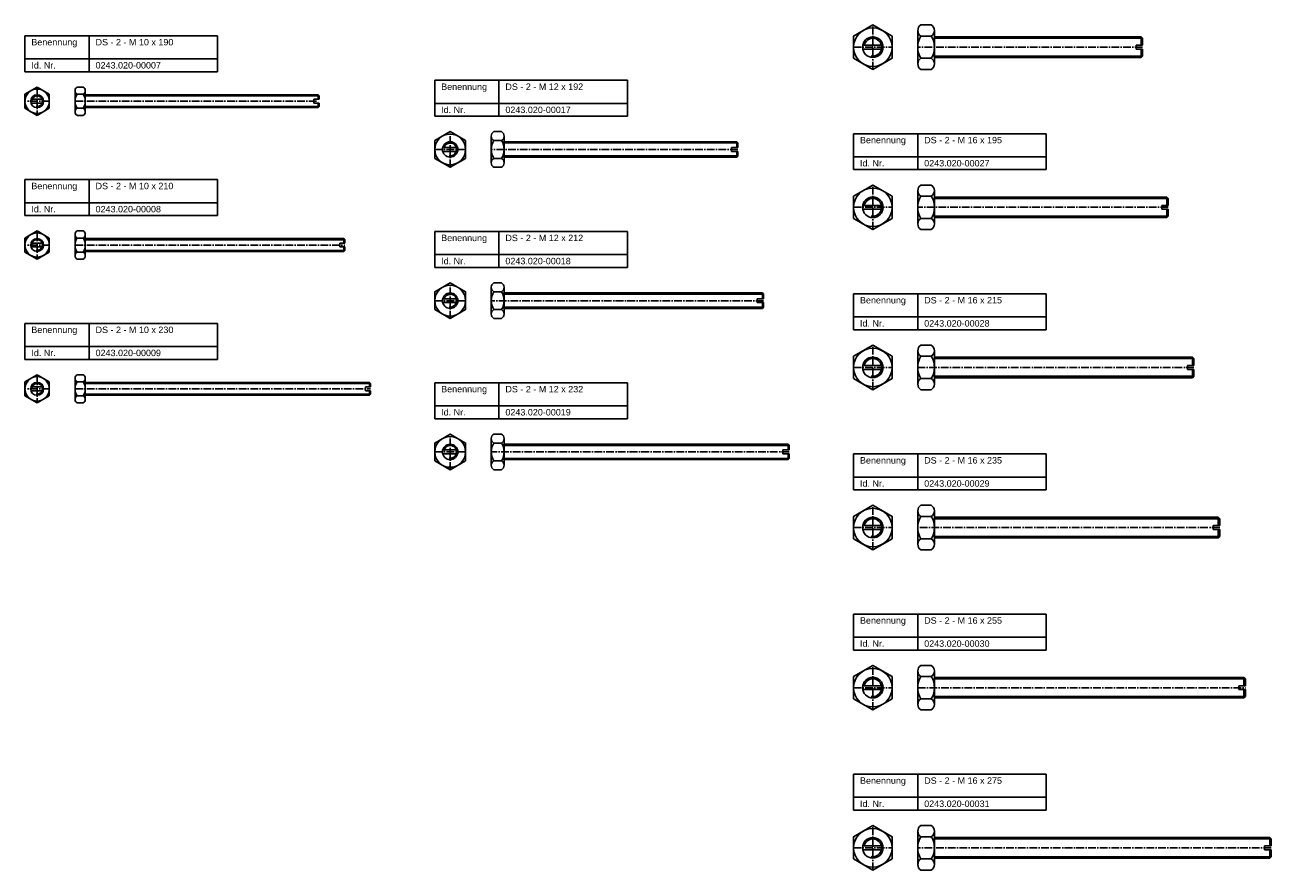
# Model space of a CAD drawing. Header units: millimetres. Extents: x 77 to 1863, y 1386 to 2936.
# Tile 1 of 4: x 77 to 1047, y 1615 to 2273. Entities that reach past the tile are written whole.
import ezdxf

# ---------------------------------------------------------------- set-up
doc = ezdxf.new("R2010")
doc.units = ezdxf.units.MM
doc.header["$LTSCALE"] = 0.5
doc.linetypes.add('achse', pattern=[18, 12, -3, 0, -3])
doc.layers.add('HALFEN', color=2, linetype='CONTINUOUS')
doc.styles.add('ARIAL50', font='ARIAL.TTF', dxfattribs={"height": 5})

msp = doc.modelspace()

# ---------------------------------------------------------------- linework, layer by layer
at = {"layer": 'HALFEN', "color": 1, "linetype": 'achse'}
for p, q in [((737.25, 2238.4), (737.25, 2273.04)), ((722.25, 2255.72), (752.25, 2255.72)), ((947.25, 2255.72), (772.25, 2255.72)), ((86.75, 2224.61), (86.75, 2202.67)), ((96.25, 2213.64), (77.25, 2213.64)), ((116.25, 2213.64), (306.25, 2213.64)), ((408.25, 2162.26), (408.25, 2189.97)), ((396.25, 2176.12), (420.25, 2176.12)), ((632.25, 2176.12), (440.25, 2176.12)), ((737.25, 2113.76), (737.25, 2148.4)), ((722.25, 2131.08), (752.25, 2131.08)), ((967.25, 2131.08), (772.25, 2131.08)), ((86.75, 2112.67), (86.75, 2090.74)), ((96.25, 2101.71), (77.25, 2101.71)), ((116.25, 2101.71), (326.25, 2101.71)), ((408.25, 2044.55), (408.25, 2072.26)), ((396.25, 2058.4), (420.25, 2058.4)), ((652.25, 2058.4), (440.25, 2058.4)), ((737.25, 1989.12), (737.25, 2023.76)), ((86.75, 2000.74), (86.75, 1978.8)), ((722.25, 2006.44), (752.25, 2006.44)), ((987.25, 2006.44), (772.25, 2006.44)), ((96.25, 1989.77), (77.25, 1989.77)), ((116.25, 1989.77), (346.25, 1989.77)), ((408.25, 1926.83), (408.25, 1954.55)), ((396.25, 1940.69), (420.25, 1940.69)), ((672.25, 1940.69), (440.25, 1940.69)), ((737.25, 1864.48), (737.25, 1899.12)), ((722.25, 1881.8), (752.25, 1881.8)), ((1007.25, 1881.8), (772.25, 1881.8)), ((737.25, 1739.84), (737.25, 1774.48)), ((722.25, 1757.16), (752.25, 1757.16)), ((772.25, 1757.16), (1027.25, 1757.16)), ((737.25, 1615.2), (737.25, 1649.84)), ((722.25, 1632.52), (752.25, 1632.52)), ((1047.25, 1632.52), (772.25, 1632.52))]:
    msp.add_line(p, q, dxfattribs=at)
at = {"layer": 'HALFEN'}
for p, q in [((774.75, 2273.04), (782.75, 2273.04)), ((77.25, 2264.61), (227.25, 2264.61)), ((77.25, 2236.61), (77.25, 2264.61)), ((127.25, 2236.61), (127.25, 2264.61)), ((227.25, 2236.61), (227.25, 2264.61)), ((772.25, 2242.73), (772.25, 2268.71)), ((774.75, 2264.38), (782.75, 2264.38)), ((785.25, 2242.73), (785.25, 2268.71)), ((785.25, 2263.72), (946.17, 2263.72)), ((785.25, 2262.64), (947.25, 2262.64)), ((947.25, 2262.64), (946.17, 2263.72)), ((946.17, 2263.72), (946.17, 2257.22)), ((947.25, 2257.22), (947.25, 2262.64)), ((729.39, 2257.22), (745.11, 2257.22)), ((729.39, 2254.22), (745.11, 2254.22)), ((942.25, 2257.22), (947.25, 2257.22)), ((942.25, 2254.22), (942.25, 2257.22)), ((942.25, 2254.22), (947.25, 2254.22)), ((946.17, 2254.22), (946.17, 2247.72)), ((947.25, 2248.81), (947.25, 2254.22)), ((77.25, 2246.61), (227.25, 2246.61)), ((774.75, 2247.06), (782.75, 2247.06)), ((785.25, 2248.81), (947.25, 2248.81)), ((785.25, 2247.72), (946.17, 2247.72)), ((947.25, 2248.81), (946.17, 2247.72)), ((77.25, 2236.61), (227.25, 2236.61)), ((774.75, 2238.4), (782.75, 2238.4)), ((86.75, 2224.61), (77.25, 2219.13)), ((96.25, 2219.13), (86.75, 2224.61)), ((116.25, 2221.87), (116.25, 2205.42)), ((117.83, 2224.61), (122.67, 2224.61)), ((124.25, 2221.87), (124.25, 2205.42)), ((396.25, 2229.97), (546.25, 2229.97)), ((396.25, 2201.97), (396.25, 2229.97)), ((446.25, 2201.97), (446.25, 2229.97)), ((546.25, 2201.97), (546.25, 2229.97)), ((77.25, 2219.13), (77.25, 2208.16)), ((91.52, 2215.14), (81.98, 2215.14)), ((91.52, 2212.14), (81.98, 2212.14)), ((96.25, 2208.16), (96.25, 2219.13)), ((117.83, 2219.13), (122.67, 2219.13)), ((124.25, 2218.64), (305.44, 2218.64)), ((124.25, 2217.83), (306.25, 2217.83)), ((302.25, 2215.14), (306.25, 2215.14)), ((302.25, 2215.14), (302.25, 2212.14)), ((302.25, 2212.14), (306.25, 2212.14)), ((305.44, 2215.14), (305.44, 2218.64)), ((306.25, 2217.83), (305.44, 2218.64)), ((305.44, 2208.64), (305.44, 2212.14)), ((306.25, 2217.83), (306.25, 2215.14)), ((306.25, 2212.14), (306.25, 2209.46)), ((396.25, 2211.97), (546.25, 2211.97)), ((77.25, 2208.16), (86.75, 2202.67)), ((86.75, 2202.67), (96.25, 2208.16)), ((117.83, 2208.16), (122.67, 2208.16)), ((117.83, 2202.67), (122.67, 2202.67)), ((124.25, 2209.46), (306.25, 2209.46)), ((124.25, 2208.64), (305.44, 2208.64)), ((306.25, 2209.46), (305.44, 2208.64)), ((396.25, 2201.97), (546.25, 2201.97)), ((440.25, 2186.51), (440.25, 2165.72)), ((442.25, 2189.97), (448.25, 2189.97)), ((442.25, 2183.04), (448.25, 2183.04)), ((450.25, 2186.51), (450.25, 2165.72)), ((722.25, 2188.4), (872.25, 2188.4)), ((722.25, 2160.4), (722.25, 2188.4)), ((772.25, 2160.4), (772.25, 2188.4)), ((872.25, 2160.4), (872.25, 2188.4)), ((402.44, 2177.62), (414.06, 2177.62)), ((402.44, 2174.62), (414.06, 2174.62)), ((450.25, 2182.12), (631.3, 2182.12)), ((450.25, 2181.17), (632.25, 2181.17)), ((627.25, 2177.62), (627.25, 2174.62)), ((627.25, 2177.62), (632.25, 2177.62)), ((627.25, 2174.62), (632.25, 2174.62)), ((632.25, 2181.17), (631.3, 2182.12)), ((631.3, 2182.12), (631.3, 2177.62)), ((631.3, 2174.62), (631.3, 2170.12)), ((632.25, 2181.17), (632.25, 2177.62)), ((632.25, 2174.62), (632.25, 2171.06)), ((442.25, 2169.19), (448.25, 2169.19)), ((450.25, 2171.06), (632.25, 2171.06)), ((450.25, 2170.12), (631.3, 2170.12)), ((632.25, 2171.06), (631.3, 2170.12)), ((722.25, 2170.4), (872.25, 2170.4)), ((442.25, 2162.26), (448.25, 2162.26)), ((722.25, 2160.4), (872.25, 2160.4)), ((77.25, 2152.67), (227.25, 2152.67)), ((77.25, 2124.67), (77.25, 2152.67)), ((127.25, 2124.67), (127.25, 2152.67)), ((227.25, 2124.67), (227.25, 2152.67)), ((772.25, 2118.09), (772.25, 2144.07)), ((774.75, 2148.4), (782.75, 2148.4)), ((785.25, 2118.09), (785.25, 2144.07)), ((77.25, 2134.67), (227.25, 2134.67)), ((774.75, 2139.74), (782.75, 2139.74)), ((785.25, 2139.08), (966.17, 2139.08)), ((785.25, 2138), (967.25, 2138)), ((967.25, 2138), (966.17, 2139.08)), ((966.17, 2139.08), (966.17, 2132.58)), ((967.25, 2132.58), (967.25, 2138)), ((77.25, 2124.67), (227.25, 2124.67)), ((729.39, 2132.58), (745.11, 2132.58)), ((729.39, 2129.58), (745.11, 2129.58)), ((962.25, 2132.58), (967.25, 2132.58)), ((962.25, 2129.58), (962.25, 2132.58)), ((962.25, 2129.58), (967.25, 2129.58)), ((966.17, 2129.58), (966.17, 2123.08)), ((967.25, 2124.17), (967.25, 2129.58)), ((774.75, 2122.42), (782.75, 2122.42)), ((785.25, 2124.17), (967.25, 2124.17)), ((785.25, 2123.08), (966.17, 2123.08)), ((967.25, 2124.17), (966.17, 2123.08)), ((86.75, 2112.67), (77.25, 2107.19)), ((77.25, 2107.19), (77.25, 2096.22)), ((96.25, 2107.19), (86.75, 2112.67)), ((96.25, 2096.22), (96.25, 2107.19)), ((116.25, 2109.93), (116.25, 2093.48)), ((117.83, 2112.67), (122.67, 2112.67)), ((117.83, 2107.19), (122.67, 2107.19)), ((124.25, 2109.93), (124.25, 2093.48)), ((124.25, 2106.71), (325.44, 2106.71)), ((124.25, 2105.89), (326.25, 2105.89)), ((325.44, 2103.21), (325.44, 2106.71)), ((326.25, 2105.89), (325.44, 2106.71)), ((326.25, 2105.89), (326.25, 2103.21)), ((396.25, 2112.26), (546.25, 2112.26)), ((396.25, 2084.26), (396.25, 2112.26)), ((446.25, 2084.26), (446.25, 2112.26)), ((546.25, 2084.26), (546.25, 2112.26)), ((774.75, 2113.76), (782.75, 2113.76)), ((77.25, 2096.22), (86.75, 2090.74)), ((91.52, 2103.21), (81.98, 2103.21)), ((91.52, 2100.21), (81.98, 2100.21)), ((86.75, 2090.74), (96.25, 2096.22)), ((117.83, 2096.22), (122.67, 2096.22)), ((124.25, 2097.52), (326.25, 2097.52)), ((124.25, 2096.71), (325.44, 2096.71)), ((322.25, 2103.21), (326.25, 2103.21)), ((322.25, 2103.21), (322.25, 2100.21)), ((322.25, 2100.21), (326.25, 2100.21)), ((325.44, 2096.71), (325.44, 2100.21)), ((326.25, 2097.52), (325.44, 2096.71)), ((326.25, 2100.21), (326.25, 2097.52)), ((117.83, 2090.74), (122.67, 2090.74)), ((396.25, 2094.26), (546.25, 2094.26)), ((396.25, 2084.26), (546.25, 2084.26)), ((440.25, 2068.8), (440.25, 2048.01)), ((442.25, 2072.26), (448.25, 2072.26)), ((450.25, 2068.8), (450.25, 2048.01)), ((402.44, 2059.9), (414.06, 2059.9)), ((402.44, 2056.9), (414.06, 2056.9)), ((442.25, 2065.33), (448.25, 2065.33)), ((450.25, 2064.4), (651.3, 2064.4)), ((450.25, 2063.46), (652.25, 2063.46)), ((647.25, 2059.9), (652.25, 2059.9)), ((647.25, 2059.9), (647.25, 2056.9)), ((647.25, 2056.9), (652.25, 2056.9)), ((652.25, 2063.46), (651.3, 2064.4)), ((651.3, 2064.4), (651.3, 2059.9)), ((651.3, 2056.9), (651.3, 2052.4)), ((652.25, 2063.46), (652.25, 2059.9)), ((652.25, 2056.9), (652.25, 2053.35)), ((722.25, 2063.76), (872.25, 2063.76)), ((722.25, 2035.76), (722.25, 2063.76)), ((772.25, 2035.76), (772.25, 2063.76)), ((872.25, 2035.76), (872.25, 2063.76)), ((442.25, 2051.48), (448.25, 2051.48)), ((450.25, 2053.35), (652.25, 2053.35)), ((450.25, 2052.4), (651.3, 2052.4)), ((652.25, 2053.35), (651.3, 2052.4)), ((77.25, 2040.74), (227.25, 2040.74)), ((77.25, 2012.74), (77.25, 2040.74)), ((127.25, 2012.74), (127.25, 2040.74)), ((227.25, 2012.74), (227.25, 2040.74)), ((442.25, 2044.55), (448.25, 2044.55)), ((722.25, 2045.76), (872.25, 2045.76)), ((722.25, 2035.76), (872.25, 2035.76)), ((77.25, 2022.74), (227.25, 2022.74)), ((772.25, 1993.45), (772.25, 2019.43)), ((774.75, 2023.76), (782.75, 2023.76)), ((785.25, 1993.45), (785.25, 2019.43)), ((77.25, 2012.74), (227.25, 2012.74)), ((729.39, 2007.94), (745.11, 2007.94)), ((774.75, 2015.1), (782.75, 2015.1)), ((785.25, 2014.44), (986.17, 2014.44)), ((785.25, 2013.36), (987.25, 2013.36)), ((982.25, 2007.94), (987.25, 2007.94)), ((982.25, 2004.94), (982.25, 2007.94)), ((987.25, 2013.36), (986.17, 2014.44)), ((986.17, 2014.44), (986.17, 2007.94)), ((987.25, 2007.94), (987.25, 2013.36)), ((86.75, 2000.74), (77.25, 1995.25)), ((96.25, 1995.25), (86.75, 2000.74)), ((117.83, 2000.74), (122.67, 2000.74)), ((729.39, 2004.94), (745.11, 2004.94)), ((785.25, 1999.52), (987.25, 1999.52)), ((785.25, 1998.44), (986.17, 1998.44)), ((982.25, 2004.94), (987.25, 2004.94)), ((986.17, 2004.94), (986.17, 1998.44)), ((987.25, 1999.52), (986.17, 1998.44)), ((987.25, 1999.52), (987.25, 2004.94)), ((77.25, 1995.25), (77.25, 1984.28)), ((91.52, 1991.27), (81.98, 1991.27)), ((96.25, 1984.28), (96.25, 1995.25)), ((116.25, 1997.99), (116.25, 1981.54)), ((117.83, 1995.25), (122.67, 1995.25)), ((124.25, 1997.99), (124.25, 1981.54)), ((124.25, 1994.77), (345.44, 1994.77)), ((124.25, 1993.95), (346.25, 1993.95)), ((342.25, 1991.27), (346.25, 1991.27)), ((342.25, 1991.27), (342.25, 1988.27)), ((345.44, 1991.27), (345.44, 1994.77)), ((346.25, 1993.95), (345.44, 1994.77)), ((346.25, 1993.95), (346.25, 1991.27)), ((396.25, 1994.55), (546.25, 1994.55)), ((396.25, 1966.55), (396.25, 1994.55)), ((446.25, 1966.55), (446.25, 1994.55)), ((546.25, 1966.55), (546.25, 1994.55)), ((774.75, 1997.78), (782.75, 1997.78)), ((774.75, 1989.12), (782.75, 1989.12)), ((77.25, 1984.28), (86.75, 1978.8)), ((91.52, 1988.27), (81.98, 1988.27)), ((86.75, 1978.8), (96.25, 1984.28)), ((117.83, 1984.28), (122.67, 1984.28)), ((124.25, 1985.58), (346.25, 1985.58)), ((124.25, 1984.77), (345.44, 1984.77)), ((342.25, 1988.27), (346.25, 1988.27)), ((345.44, 1984.77), (345.44, 1988.27)), ((346.25, 1985.58), (345.44, 1984.77)), ((346.25, 1988.27), (346.25, 1985.58)), ((117.83, 1978.8), (122.67, 1978.8)), ((396.25, 1976.55), (546.25, 1976.55)), ((396.25, 1966.55), (546.25, 1966.55)), ((440.25, 1951.08), (440.25, 1930.3)), ((442.25, 1954.55), (448.25, 1954.55)), ((450.25, 1951.08), (450.25, 1930.3)), ((402.44, 1942.19), (414.06, 1942.19)), ((442.25, 1947.62), (448.25, 1947.62)), ((450.25, 1946.69), (671.3, 1946.69)), ((450.25, 1945.74), (672.25, 1945.74)), ((667.25, 1942.19), (667.25, 1939.19)), ((667.25, 1942.19), (672.25, 1942.19)), ((672.25, 1945.74), (671.3, 1946.69)), ((671.3, 1946.69), (671.3, 1942.19)), ((672.25, 1945.74), (672.25, 1942.19)), ((402.44, 1939.19), (414.06, 1939.19)), ((442.25, 1933.76), (448.25, 1933.76)), ((450.25, 1935.64), (672.25, 1935.64)), ((450.25, 1934.69), (671.3, 1934.69)), ((667.25, 1939.19), (672.25, 1939.19)), ((671.3, 1939.19), (671.3, 1934.69)), ((672.25, 1935.64), (671.3, 1934.69)), ((672.25, 1939.19), (672.25, 1935.64)), ((722.25, 1939.12), (872.25, 1939.12)), ((722.25, 1911.12), (722.25, 1939.12)), ((772.25, 1911.12), (772.25, 1939.12)), ((872.25, 1911.12), (872.25, 1939.12)), ((442.25, 1926.83), (448.25, 1926.83)), ((722.25, 1921.12), (872.25, 1921.12)), ((722.25, 1911.12), (872.25, 1911.12)), ((772.25, 1868.81), (772.25, 1894.79)), ((774.75, 1899.12), (782.75, 1899.12)), ((785.25, 1868.81), (785.25, 1894.79)), ((729.39, 1883.3), (745.11, 1883.3)), ((774.75, 1890.46), (782.75, 1890.46)), ((785.25, 1889.8), (1006.17, 1889.8)), ((785.25, 1888.72), (1007.25, 1888.72)), ((1002.25, 1880.3), (1002.25, 1883.3)), ((1002.25, 1883.3), (1007.25, 1883.3)), ((1007.25, 1888.72), (1006.17, 1889.8)), ((1006.17, 1889.8), (1006.17, 1883.3)), ((1007.25, 1883.3), (1007.25, 1888.72)), ((729.39, 1880.3), (745.11, 1880.3)), ((774.75, 1873.14), (782.75, 1873.14)), ((785.25, 1874.88), (1007.25, 1874.88)), ((785.25, 1873.8), (1006.17, 1873.8)), ((1002.25, 1880.3), (1007.25, 1880.3)), ((1006.17, 1880.3), (1006.17, 1873.8)), ((1007.25, 1874.88), (1006.17, 1873.8)), ((1007.25, 1874.88), (1007.25, 1880.3)), ((774.75, 1864.48), (782.75, 1864.48)), ((722.25, 1814.48), (872.25, 1814.48)), ((722.25, 1786.48), (722.25, 1814.48)), ((772.25, 1786.48), (772.25, 1814.48)), ((872.25, 1786.48), (872.25, 1814.48)), ((722.25, 1796.48), (872.25, 1796.48)), ((722.25, 1786.48), (872.25, 1786.48)), ((772.25, 1744.17), (772.25, 1770.15)), ((774.75, 1774.48), (782.75, 1774.48)), ((774.75, 1765.82), (782.75, 1765.82)), ((785.25, 1744.17), (785.25, 1770.15)), ((729.39, 1758.66), (745.11, 1758.66)), ((785.25, 1765.16), (1026.17, 1765.16)), ((785.25, 1764.08), (1027.25, 1764.08)), ((1022.25, 1758.66), (1027.25, 1758.66)), ((1022.25, 1755.66), (1022.25, 1758.66)), ((1027.25, 1764.08), (1026.17, 1765.16)), ((1026.17, 1765.16), (1026.17, 1758.66)), ((1027.25, 1758.66), (1027.25, 1764.08)), ((729.39, 1755.66), (745.11, 1755.66)), ((774.75, 1748.5), (782.75, 1748.5)), ((785.25, 1750.24), (1027.25, 1750.24)), ((785.25, 1749.16), (1026.17, 1749.16)), ((1022.25, 1755.66), (1027.25, 1755.66)), ((1026.17, 1755.66), (1026.17, 1749.16)), ((1027.25, 1750.24), (1026.17, 1749.16)), ((1027.25, 1750.24), (1027.25, 1755.66)), ((774.75, 1739.84), (782.75, 1739.84)), ((722.25, 1689.84), (872.25, 1689.84)), ((722.25, 1661.84), (722.25, 1689.84)), ((772.25, 1661.84), (772.25, 1689.84)), ((872.25, 1661.84), (872.25, 1689.84)), ((722.25, 1671.84), (872.25, 1671.84)), ((722.25, 1661.84), (872.25, 1661.84)), ((774.75, 1649.84), (782.75, 1649.84)), ((772.25, 1619.53), (772.25, 1645.51)), ((774.75, 1641.18), (782.75, 1641.18)), ((785.25, 1619.53), (785.25, 1645.51)), ((785.25, 1640.52), (1046.17, 1640.52)), ((785.25, 1639.44), (1047.25, 1639.44)), ((1047.25, 1639.44), (1046.17, 1640.52)), ((1046.17, 1640.52), (1046.17, 1634.02)), ((1047.25, 1634.02), (1047.25, 1639.44)), ((729.39, 1634.02), (745.11, 1634.02)), ((729.39, 1631.02), (745.11, 1631.02)), ((1042.25, 1631.02), (1042.25, 1634.02)), ((1042.25, 1634.02), (1047.25, 1634.02)), ((1042.25, 1631.02), (1047.25, 1631.02)), ((1046.17, 1631.02), (1046.17, 1624.52)), ((1047.25, 1625.6), (1047.25, 1631.02)), ((774.75, 1623.86), (782.75, 1623.86)), ((785.25, 1625.6), (1047.25, 1625.6)), ((785.25, 1624.52), (1046.17, 1624.52)), ((1047.25, 1625.6), (1046.17, 1624.52)), ((774.75, 1615.2), (782.75, 1615.2))]:
    msp.add_line(p, q, dxfattribs=at)
for points in [[(722.25, 2247.06), (737.25, 2238.4), (752.25, 2247.06), (752.25, 2264.38), (737.25, 2273.04), (722.25, 2264.38)], [(396.25, 2169.19), (408.25, 2162.26), (420.25, 2169.19), (420.25, 2183.04), (408.25, 2189.97), (396.25, 2183.04)], [(722.25, 2122.42), (737.25, 2113.76), (752.25, 2122.42), (752.25, 2139.74), (737.25, 2148.4), (722.25, 2139.74)], [(396.25, 2051.48), (408.25, 2044.55), (420.25, 2051.48), (420.25, 2065.33), (408.25, 2072.26), (396.25, 2065.33)], [(722.25, 1997.78), (737.25, 1989.12), (752.25, 1997.78), (752.25, 2015.1), (737.25, 2023.76), (722.25, 2015.1)], [(396.25, 1933.76), (408.25, 1926.83), (420.25, 1933.76), (420.25, 1947.62), (408.25, 1954.55), (396.25, 1947.62)], [(722.25, 1873.14), (737.25, 1864.48), (752.25, 1873.14), (752.25, 1890.46), (737.25, 1899.12), (722.25, 1890.46)], [(722.25, 1748.5), (737.25, 1739.84), (752.25, 1748.5), (752.25, 1765.82), (737.25, 1774.48), (722.25, 1765.82)], [(722.25, 1623.86), (737.25, 1615.2), (752.25, 1623.86), (752.25, 1641.18), (737.25, 1649.84), (722.25, 1641.18)]]:
    msp.add_lwpolyline(points, close=True, dxfattribs=at)
for centre, radius in [((737.25, 2255.72), 15), ((737.25, 2255.72), 8), ((86.75, 2213.64), 9.5), ((86.75, 2213.64), 5), ((408.25, 2176.12), 12), ((408.25, 2176.12), 6), ((737.25, 2131.08), 15), ((737.25, 2131.08), 8), ((86.75, 2101.71), 9.5), ((86.75, 2101.71), 5), ((408.25, 2058.4), 12), ((408.25, 2058.4), 6), ((737.25, 2006.44), 15), ((737.25, 2006.44), 8), ((86.75, 1989.77), 9.5), ((86.75, 1989.77), 5), ((408.25, 1940.69), 12), ((408.25, 1940.69), 6), ((737.25, 1881.8), 15), ((737.25, 1881.8), 8), ((737.25, 1757.16), 15), ((737.25, 1757.16), 8), ((737.25, 1632.52), 15), ((737.25, 1632.52), 8)]:
    msp.add_circle(centre, radius, dxfattribs=at)
for centre, radius, start, end in [((777.25, 2268.71), 5, 120, 240), ((780.25, 2268.71), 5, 300, 60), ((788.5, 2255.72), 16.25, 147.79577, 212.20423), ((769, 2255.72), 16.25, 327.79577, 32.20423), ((777.25, 2242.73), 5, 120, 240), ((774.75, 2247.06), 1.421e-13, 316.59662, 69.44395), ((780.25, 2242.73), 5, 300, 60), ((119.42, 2221.87), 3.17, 120, 240), ((121.08, 2221.87), 3.17, 300, 60), ((126.54, 2213.64), 10.29, 147.79577, 212.20423), ((113.96, 2213.64), 10.29, 327.79577, 32.20423), ((119.42, 2205.42), 3.17, 120, 240), ((121.08, 2205.42), 3.17, 300, 60), ((444.25, 2186.51), 4, 120, 240), ((453.25, 2176.12), 13, 147.79577, 212.20423), ((446.25, 2186.51), 4, 300, 60), ((437.25, 2176.12), 13, 327.79577, 32.20423), ((444.25, 2165.72), 4, 120, 240), ((442.25, 2169.19), 1.0725e-12, 297.99462, 237.99462), ((448.25, 2169.19), 1.0725e-12, 302.00538, 242.00538), ((446.25, 2165.72), 4, 300, 60), ((777.25, 2144.07), 5, 120, 240), ((780.25, 2144.07), 5, 300, 60), ((788.5, 2131.08), 16.25, 147.79577, 212.20423), ((769, 2131.08), 16.25, 327.79577, 32.20423), ((777.25, 2118.09), 5, 120, 240), ((774.75, 2122.42), 1.421e-13, 316.59662, 69.44395), ((780.25, 2118.09), 5, 300, 60), ((119.42, 2109.93), 3.17, 120, 240), ((126.54, 2101.71), 10.29, 147.79577, 212.20423), ((121.08, 2109.93), 3.17, 300, 60), ((113.96, 2101.71), 10.29, 327.79577, 32.20423), ((119.42, 2093.48), 3.17, 120, 240), ((121.08, 2093.48), 3.17, 300, 60), ((444.25, 2068.8), 4, 120, 240), ((446.25, 2068.8), 4, 300, 60), ((453.25, 2058.4), 13, 147.79577, 212.20423), ((437.25, 2058.4), 13, 327.79577, 32.20423), ((444.25, 2048.01), 4, 120, 240), ((442.25, 2051.48), 1.0725e-12, 297.99462, 237.99462), ((446.25, 2048.01), 4, 300, 60), ((448.25, 2051.48), 1.0725e-12, 302.00538, 242.00538), ((777.25, 2019.43), 5, 120, 240), ((780.25, 2019.43), 5, 300, 60), ((788.5, 2006.44), 16.25, 147.79577, 212.20423), ((769, 2006.44), 16.25, 327.79577, 32.20423), ((119.42, 1997.99), 3.17, 120, 240), ((121.08, 1997.99), 3.17, 300, 60), ((126.54, 1989.77), 10.29, 147.79577, 212.20423), ((113.96, 1989.77), 10.29, 327.79577, 32.20423), ((777.25, 1993.45), 5, 120, 240), ((774.75, 1997.78), 1.421e-13, 316.59662, 69.44395), ((780.25, 1993.45), 5, 300, 60), ((119.42, 1981.54), 3.17, 120, 240), ((121.08, 1981.54), 3.17, 300, 60), ((444.25, 1951.08), 4, 120, 240), ((446.25, 1951.08), 4, 300, 60), ((453.25, 1940.69), 13, 147.79577, 212.20423), ((437.25, 1940.69), 13, 327.79577, 32.20423), ((444.25, 1930.3), 4, 120, 240), ((442.25, 1933.76), 1.0725e-12, 297.99462, 237.99462), ((446.25, 1930.3), 4, 300, 60), ((448.25, 1933.76), 1.0725e-12, 302.00538, 242.00538), ((777.25, 1894.79), 5, 120, 240), ((780.25, 1894.79), 5, 300, 60), ((788.5, 1881.8), 16.25, 147.79577, 212.20423), ((769, 1881.8), 16.25, 327.79577, 32.20423), ((777.25, 1868.81), 5, 120, 240), ((774.75, 1873.14), 1.421e-13, 316.59662, 69.44395), ((780.25, 1868.81), 5, 300, 60), ((777.25, 1770.15), 5, 120, 240), ((788.5, 1757.16), 16.25, 147.79577, 212.20423), ((780.25, 1770.15), 5, 300, 60), ((769, 1757.16), 16.25, 327.79577, 32.20423), ((777.25, 1744.17), 5, 120, 240), ((774.75, 1748.5), 1.421e-13, 316.59662, 69.44395), ((780.25, 1744.17), 5, 300, 60), ((777.25, 1645.51), 5, 120, 240), ((780.25, 1645.51), 5, 300, 60), ((788.5, 1632.52), 16.25, 147.79577, 212.20423), ((769, 1632.52), 16.25, 327.79577, 32.20423), ((777.25, 1619.53), 5, 120, 240), ((774.75, 1623.86), 1.421e-13, 316.59662, 69.44395), ((780.25, 1619.53), 5, 300, 60)]:
    msp.add_arc(centre, radius, start, end, dxfattribs=at)
at = {"layer": 'HALFEN', "color": 1}
for centre, radius in [((737.25, 2255.72), 6.92), ((86.75, 2213.64), 4.19), ((408.25, 2176.12), 5.05), ((737.25, 2131.08), 6.92), ((86.75, 2101.71), 4.19), ((408.25, 2058.4), 5.05), ((737.25, 2006.44), 6.92), ((86.75, 1989.77), 4.19), ((408.25, 1940.69), 5.05), ((737.25, 1881.8), 6.92), ((737.25, 1757.16), 6.92), ((737.25, 1632.52), 6.92)]:
    msp.add_arc(centre, radius, 260, 170, dxfattribs=at)

# ---------------------------------------------------------------- texts
at = {"layer": 'HALFEN', "style": 'ARIAL50'}
for s, p in [('Benennung', (82.25, 2257.11)), ('DS - 2 - M 10 x 190', (132.25, 2257.11)), ('Id. Nr.', (82.25, 2239.11)), ('0243.020-00007', (132.25, 2239.11)), ('Benennung', (401.25, 2222.47)), ('DS - 2 - M 12 x 192', (451.25, 2222.47)), ('Id. Nr.', (401.25, 2204.47)), ('0243.020-00017', (451.25, 2204.47)), ('Benennung', (727.25, 2180.9)), ('DS - 2 - M 16 x 195', (777.25, 2180.9)), ('Id. Nr.', (727.25, 2162.9)), ('0243.020-00027', (777.25, 2162.9)), ('Benennung', (82.25, 2145.17)), ('DS - 2 - M 10 x 210', (132.25, 2145.17)), ('Id. Nr.', (82.25, 2127.17)), ('0243.020-00008', (132.25, 2127.17)), ('Benennung', (401.25, 2104.76)), ('DS - 2 - M 12 x 212', (451.25, 2104.76)), ('Id. Nr.', (401.25, 2086.76)), ('0243.020-00018', (451.25, 2086.76)), ('Benennung', (727.25, 2056.26)), ('DS - 2 - M 16 x 215', (777.25, 2056.26)), ('Benennung', (82.25, 2033.24)), ('DS - 2 - M 10 x 230', (132.25, 2033.24)), ('Id. Nr.', (727.25, 2038.26)), ('0243.020-00028', (777.25, 2038.26)), ('Id. Nr.', (82.25, 2015.24)), ('0243.020-00009', (132.25, 2015.24)), ('Benennung', (401.25, 1987.05)), ('DS - 2 - M 12 x 232', (451.25, 1987.05)), ('Id. Nr.', (401.25, 1969.05)), ('0243.020-00019', (451.25, 1969.05)), ('Benennung', (727.25, 1931.62)), ('DS - 2 - M 16 x 235', (777.25, 1931.62)), ('Id. Nr.', (727.25, 1913.62)), ('0243.020-00029', (777.25, 1913.62)), ('Benennung', (727.25, 1806.98)), ('DS - 2 - M 16 x 255', (777.25, 1806.98)), ('Id. Nr.', (727.25, 1788.98)), ('0243.020-00030', (777.25, 1788.98)), ('Benennung', (727.25, 1682.34)), ('DS - 2 - M 16 x 275', (777.25, 1682.34)), ('Id. Nr.', (727.25, 1664.34)), ('0243.020-00031', (777.25, 1664.34))]:
    msp.add_text(s, height=5, dxfattribs=at).set_placement(p)

doc.saveas('drawing.dxf')
